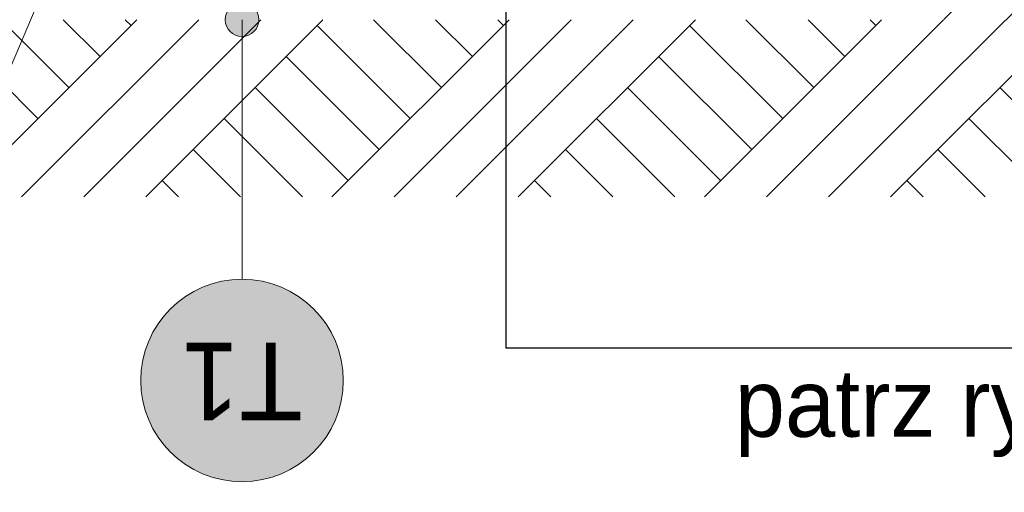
# Model space of a CAD drawing. Extents: x -366324 to -207045, y 68808 to 138616.
# Tile 52 of 170: x -303219 to -300302, y 76844 to 78245. Entities that reach past the tile are written whole.
import ezdxf

# ---------------------------------------------------------------- set-up
doc = ezdxf.new("R2010")
doc.units = 0
doc.header["$MEASUREMENT"] = 0
doc.layers.add('A-Opisy', color=7, linetype='Continuous')
doc.layers.add('Arch opisy', color=7, linetype='Continuous')
for name, color, linetype, lineweight in [('A-Opisy_Nr_Pióra__21', 7, 'Continuous', 9), ('Arch kolorystyka_Nr_Pióra__19', 255, 'Continuous', 13), ('Arch opisy_Nr_Pióra__1', 7, 'Continuous', 25), ('Arch opisy_Nr_Pióra__21', 7, 'Continuous', 9)]:
    doc.layers.add(name, color=color, linetype=linetype, lineweight=lineweight)
doc.layers.add('Arch teren_Nr_Pióra__2', color=7, linetype='Continuous', lineweight=13, true_color=0x7f7f7f)
doc.styles.add('GENERATED_STYLE_2', font='txt')
doc.styles.add('GENERATED_STYLE_3', font='txt')
doc.dimstyles.new('GENERATED_STYLE__7', dxfattribs={"dimtxt": 0.18, "dimasz": 182.4, "dimexe": 0.18, "dimexo": 0.0625, "dimgap": 0.09, "dimtad": 0, "dimtih": 1, "dimtoh": 1, "dimdec": 4, "dimzin": 0, "dimdsep": 46, "dimcen": 0.09, "dimadec": 0, "dimazin": 0, "dimtfac": 1, "dimtdec": 4, "dimtmove": 0, "dimatfit": 3, "dimldrblk": 'ARROWHEAD_11', "dimfxl": 0, "dimtolj": 1, "dimtzin": 0, "dimarcsym": 0})
pattern_1 = [(45, (0, 0), (-275.77163, 275.77163), []), (45, (-91.9, 91.9), (-551.5433, 551.5433), []), (45, (-183.85, 183.85), (-551.5433, 551.5433), []), (135, (-275.77, 275.77), (91.92388, 91.92388), [390, -390])]

# ---------------------------------------------------------------- blocks, each defined once
blk = doc.blocks.new('Linia_10', base_point=(-302560.1, 78519.6))
at = {"layer": 'Arch opisy_Nr_Pióra__21', "linetype": 'Continuous'}
for points in [[(-302510.1, 78519.6), (-302513.9, 78538.7), (-302524.8, 78554.9), (-302541, 78565.8), (-302560.1, 78569.6), (-302579.2, 78565.8), (-302595.5, 78554.9), (-302606.3, 78538.7), (-302610.1, 78519.6), (-302606.3, 78500.4), (-302595.5, 78484.2), (-302579.2, 78473.4), (-302560.1, 78469.6), (-302541, 78473.4), (-302524.8, 78484.2), (-302513.9, 78500.4)], [(-302510.1, 78244.6), (-302513.9, 78263.7), (-302524.8, 78279.9), (-302541, 78290.8), (-302560.1, 78294.6), (-302579.2, 78290.8), (-302595.5, 78279.9), (-302606.3, 78263.7), (-302610.1, 78244.6), (-302606.3, 78225.4), (-302595.5, 78209.2), (-302579.2, 78198.4), (-302560.1, 78194.6), (-302541, 78198.4), (-302524.8, 78209.2), (-302513.9, 78225.4)]]:
    blk.add_hatch(color=256, dxfattribs=at).paths.add_polyline_path(points, flags=0)
blk.add_line((-302560.1, 78469.6), (-302560.1, 78294.6), dxfattribs=at)
for centre in [(-302560.1, 78519.6), (-302560.1, 78244.6)]:
    blk.add_circle(centre, 50, dxfattribs=at)
blk = doc.blocks.new('Linia_11', base_point=(-302560.1, 78244.6))
at = {"layer": 'Arch opisy_Nr_Pióra__21', "linetype": 'Continuous'}
blk.add_line((-302560.1, 78244.6), (-302560.1, 77475.5), dxfattribs=at)
blk.add_circle((-302560.1, 77175.5), 300, dxfattribs=at)
blk = doc.blocks.new('Linia_20', base_point=(-303781.9, 76844.1))
at = {"layer": 'A-Opisy_Nr_Pióra__21', "linetype": 'Continuous'}
blk.add_hatch(color=256, dxfattribs=at).paths.add_polyline_path([(-302996.4, 78690), (-303023.5, 78498.8), (-303115.5, 78537.9)], flags=0)
for p, q in [((-302996.4, 78690), (-303115.5, 78537.9)), ((-302996.4, 78690), (-303023.5, 78498.8)), ((-303781.9, 76844.1), (-303069.5, 78518.3)), ((-303023.5, 78498.8), (-303115.5, 78537.9))]:
    blk.add_line(p, q, dxfattribs=at)
blk = doc.blocks.new('ARROWHEAD_11')
at = {"color": 0, "linetype": 'Continuous', "lineweight": 0}
blk.add_line((0, 0), (-1, 0), dxfattribs=at)
at = {"color": 0, "linetype": 'Continuous', "lineweight": 0, "const_width": 0.25, "flags": 128}
blk.add_lwpolyline([(-0.125, 0, 1), (0.125, 0, 1)], format="xyb", close=True, dxfattribs=at)

msp = doc.modelspace()

# ---------------------------------------------------------------- hatches: boundary and pattern name
at = {"layer": 'Arch kolorystyka_Nr_Pióra__19', "linetype": 'Continuous'}
msp.add_hatch(color=256, dxfattribs=at).paths.add_polyline_path([(-302860.1, 77175.5, -1), (-302260.1, 77175.5, -1)], flags=0)
at = {"layer": 'Arch teren_Nr_Pióra__2', "linetype": 'Continuous'}
h = msp.add_hatch(dxfattribs=at)
h.set_pattern_fill('Earth', color=256, style=0, pattern_type=2)
h.set_pattern_definition(pattern_1)
h.paths.add_polyline_path([(-300481.4, 77719.6), (-291391.4, 77719.6), (-291391.4, 78519.6), (-300481.4, 78519.6)], flags=0)
h = msp.add_hatch(dxfattribs=at)
h.set_pattern_fill('Earth', color=256, style=0, pattern_type=2)
h.set_pattern_definition(pattern_1)
h.paths.add_polyline_path([(-306276.4, 77719.6), (-300481.4, 77719.6), (-300481.4, 78244.6), (-306276.4, 78244.6)], flags=0)

# ---------------------------------------------------------------- block references
at = {"layer": 'A-Opisy', "linetype": 'Continuous'}
msp.add_blockref('Linia_20', (-303781.9, 76844.1), dxfattribs=at)
at = {"layer": 'Arch opisy', "linetype": 'Continuous'}
for name, p in [('Linia_10', (-302560.1, 78519.6)), ('Linia_11', (-302560.1, 78244.6))]:
    msp.add_blockref(name, p, dxfattribs=at)

# ---------------------------------------------------------------- texts
at = {"layer": 'A-Opisy_Nr_Pióra__21', "linetype": 'Continuous', "insert": (-301100.5, 76948.3), "char_height": 200, "attachment_point": 7, "style": 'GENERATED_STYLE_2'}
msp.add_mtext('{patrz rys. nr A9}', dxfattribs=at)
at = {"layer": 'Arch opisy_Nr_Pióra__1', "linetype": 'Continuous', "insert": (-302560.1, 77057.1), "char_height": 230, "attachment_point": 2, "rotation": 180, "style": 'GENERATED_STYLE_3'}
msp.add_mtext('{T1}', dxfattribs=at)

# ---------------------------------------------------------------- leaders
at = {"layer": 'A-Opisy_Nr_Pióra__21', "linetype": 'Continuous', "annotation_type": 0, "has_hookline": 1, "hookline_direction": 1, "text_width": 216.7}
msp.add_leader([(-301779, 81409.6), (-301779, 77272.3), (-299397.9, 77272.3)], dimstyle='GENERATED_STYLE__7', dxfattribs=at)

doc.saveas('drawing.dxf')
